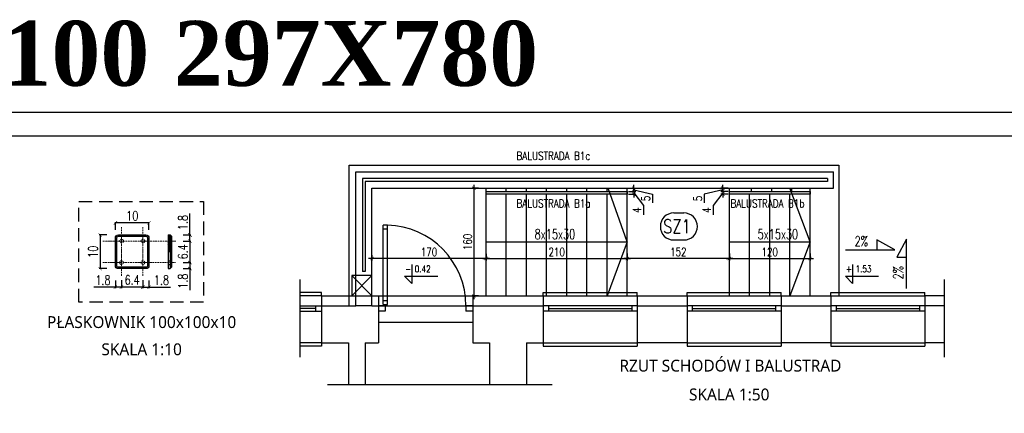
# Model space of a CAD drawing. Header units: millimetres. Extents: x 31969 to 285678, y -69766 to -1123.
# Tile 45 of 176: x 140356 to 141822, y -18277 to -17692. Entities that reach past the tile are written whole.
import ezdxf
from ezdxf.enums import TextEntityAlignment as Align
from ezdxf.lldxf.tags import DXFTag

# ---------------------------------------------------------------- set-up
doc = ezdxf.new("R2010")
doc.units = ezdxf.units.MM
for name, pattern in [('ACAD_ISO10W100', [18, 12, -3, 0, -3]), ('HIDDEN', [0.375, 0.25, -0.125]), ('KRE_16_8', [24, 16, -8])]:
    doc.linetypes.add(name, pattern=pattern)
for name, color, linetype in [('a-balustrady detal', 5, 'Continuous'), ('a-biblioteka', 251, 'Continuous'), ('a-izolacja 1', 3, 'Continuous'), ('a-koty', 1, 'Continuous'), ('a-opis 1', 3, 'Continuous'), ('a-opis 2', 1, 'Continuous'), ('a-przerywana', 250, 'HIDDEN'), ('a-ramka', 7, 'Continuous'), ('a-schody', 3, 'Continuous'), ('a-stolarka drzwiowa', 3, 'Continuous'), ('a-stolarka okienna', 3, 'Continuous'), ('a-szkło', 4, 'Continuous'), ('a-widokowa', 3, 'Continuous'), ('a-wymiary', 11, 'Continuous'), ('A_detal', 150, 'Continuous'), ('A_ponad', 252, 'KRE_16_8'), ('A_widokowe_1', 4, 'Continuous')]:
    doc.layers.add(name, color=color, linetype=linetype)
doc.layers.add('a-pomocnicza', color=42, linetype='Continuous', plot=False)
doc.styles.add('PRZEKRÓJ2', font='l_10646.ttf')
doc.styles.add('STYLE2', font='timesbd.ttf')
doc.styles.add('WYMIAR', font='romans.shx', dxfattribs={"width": 0.8})
doc.styles.add('WYMIARY', font='simplex.shx', dxfattribs={"width": 0.75})
tags = doc.linetypes.add('DASHED', pattern=[0.75, 0.5, -0.25]).pattern_tags.tags
tags[6:7] = [DXFTag(74, 4), DXFTag(75, 0), DXFTag(340, '0'), DXFTag(46, 1.0), DXFTag(50, 0.0), DXFTag(44, 0.0), DXFTag(45, 0.0)]
tags[4:5] = [DXFTag(74, 4), DXFTag(75, 0), DXFTag(340, '0'), DXFTag(46, 1.0), DXFTag(50, 0.0), DXFTag(44, 0.0), DXFTag(45, 0.0)]
doc.dimstyles.new('MAREK50', dxfattribs={"dimtxt": 12.5, "dimasz": 5, "dimexe": 3, "dimexo": 2, "dimgap": 3.5, "dimtad": 1, "dimdec": 1, "dimdsep": 46, "dimtxsty": 'WYMIARY', "dimblk1": 'ARCHTICK', "dimblk2": 'ARCHTICK', "dimsah": 1, "dimcen": 2.5, "dimdle": 5, "dimadec": 0, "dimazin": 0, "dimtfac": 1, "dimtdec": 1, "dimtmove": 1, "dimatfit": 3, "dimldrblk": 'ARCHTICK', "dimfxl": 1, "dimtolj": 1, "dimtzin": 0, "dimarcsym": 0})
pattern_1 = [(315, (-1274062.8455, -194434.7474), (1.1225320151, 1.1225320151), []), (45, (-1274062.8455, -194434.7474), (-1.1225320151, 1.1225320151), [])]

# ---------------------------------------------------------------- blocks, each defined once
blk = doc.blocks.new('_ARCHTICK')
at = {"color": 0, "linetype": 'ByBlock', "const_width": 0.15}
blk.add_lwpolyline([(-0.5, -0.5), (0.5, 0.5)], dxfattribs=at)
blk = doc.blocks.new('*D245')
at = {"layer": 'a-wymiary', "color": 0, "lineweight": -2, "ltscale": 100}
for p, q in [((141039.1, -17942), (141029.5, -17942)), ((141032.5, -18107), (141032.5, -17937)), ((141039.1, -18102), (141029.5, -18102))]:
    blk.add_line(p, q, dxfattribs=at)
at = {"layer": 'DEFPOINTS', "color": 0, "ltscale": 100}
for p in [(141032.5, -17942), (141041.1, -17942), (141041.1, -18102)]:
    blk.add_point(p, dxfattribs=at)
at = {"layer": 'a-wymiary', "color": 0, "lineweight": -2, "ltscale": 100, "xscale": 5, "yscale": 5, "zscale": 5}
for p, rotation in [((141032.5, -17942), 90), ((141032.5, -18102), 270)]:
    blk.add_blockref('_ARCHTICK', p, dxfattribs=dict(at, rotation=rotation))
at = {"layer": 'a-wymiary', "color": 0, "ltscale": 100, "insert": (141022.8, -18022), "char_height": 12.5, "attachment_point": 5, "rotation": 90, "style": 'WYMIARY'}
blk.add_mtext('\\A1;160', dxfattribs=at)
blk = doc.blocks.new('*D246')
at = {"layer": 'a-wymiary', "color": 0, "lineweight": -2, "ltscale": 100}
for p, q in [((141045.5, -18046.6), (141265.5, -18046.6)), ((141050.5, -18039.6), (141050.5, -18049.6)), ((141260.5, -18039), (141260.5, -18049.6))]:
    blk.add_line(p, q, dxfattribs=at)
at = {"layer": 'DEFPOINTS', "color": 0, "ltscale": 100}
for p in [(141050.5, -18037.6), (141260.5, -18037), (141260.5, -18046.6)]:
    blk.add_point(p, dxfattribs=at)
at = {"layer": 'a-wymiary', "color": 0, "lineweight": -2, "ltscale": 100, "xscale": 5, "yscale": 5, "zscale": 5, "rotation": 180}
blk.add_blockref('_ARCHTICK', (141050.5, -18046.6), dxfattribs=at)
at = {"layer": 'a-wymiary', "color": 0, "lineweight": -2, "ltscale": 100, "xscale": 5, "yscale": 5, "zscale": 5}
blk.add_blockref('_ARCHTICK', (141260.5, -18046.6), dxfattribs=at)
at = {"layer": 'a-wymiary', "color": 0, "ltscale": 100, "insert": (141155.5, -18036.9), "char_height": 12.5, "attachment_point": 5, "style": 'WYMIARY'}
blk.add_mtext('\\A1;210', dxfattribs=at)
blk = doc.blocks.new('*D247')
at = {"layer": 'a-wymiary', "color": 0, "lineweight": -2, "ltscale": 100}
for p, q in [((141407.5, -18046.6), (141537.5, -18046.6)), ((141412.5, -18039), (141412.5, -18049.6)), ((141532.5, -18039), (141532.5, -18049.6))]:
    blk.add_line(p, q, dxfattribs=at)
at = {"layer": 'DEFPOINTS', "color": 0, "ltscale": 100}
for p in [(141412.5, -18037), (141532.5, -18037), (141532.5, -18046.6)]:
    blk.add_point(p, dxfattribs=at)
at = {"layer": 'a-wymiary', "color": 0, "lineweight": -2, "ltscale": 100, "xscale": 5, "yscale": 5, "zscale": 5, "rotation": 180}
blk.add_blockref('_ARCHTICK', (141412.5, -18046.6), dxfattribs=at)
at = {"layer": 'a-wymiary', "color": 0, "lineweight": -2, "ltscale": 100, "xscale": 5, "yscale": 5, "zscale": 5}
blk.add_blockref('_ARCHTICK', (141532.5, -18046.6), dxfattribs=at)
at = {"layer": 'a-wymiary', "color": 0, "ltscale": 100, "insert": (141472.5, -18036.9), "char_height": 12.5, "attachment_point": 5, "style": 'WYMIARY'}
blk.add_mtext('\\A1;120', dxfattribs=at)
blk = doc.blocks.new('*D249')
at = {"layer": 'a-wymiary', "color": 0, "lineweight": -2, "ltscale": 100}
for p, q in [((141055.5, -18046.6), (140875.5, -18046.6)), ((140880.5, -18041.6), (140880.5, -18049.6)), ((141050.5, -18041.6), (141050.5, -18049.6))]:
    blk.add_line(p, q, dxfattribs=at)
at = {"layer": 'DEFPOINTS', "color": 0, "ltscale": 100}
for p in [(140880.5, -18039.6), (140880.5, -18046.6), (141050.5, -18039.6)]:
    blk.add_point(p, dxfattribs=at)
at = {"layer": 'a-wymiary', "color": 0, "lineweight": -2, "ltscale": 100, "xscale": 5, "yscale": 5, "zscale": 5, "rotation": 180}
blk.add_blockref('_ARCHTICK', (140880.5, -18046.6), dxfattribs=at)
at = {"layer": 'a-wymiary', "color": 0, "lineweight": -2, "ltscale": 100, "xscale": 5, "yscale": 5, "zscale": 5}
blk.add_blockref('_ARCHTICK', (141050.5, -18046.6), dxfattribs=at)
at = {"layer": 'a-wymiary', "color": 0, "ltscale": 100, "insert": (140965.5, -18036.9), "char_height": 12.5, "attachment_point": 5, "style": 'WYMIARY'}
blk.add_mtext('\\A1;170', dxfattribs=at)
blk = doc.blocks.new('*D250')
at = {"layer": 'a-wymiary', "color": 0, "lineweight": -2, "ltscale": 100}
for p, q in [((141417.5, -18046.6), (141255.5, -18046.6)), ((141260.5, -18039), (141260.5, -18049.6)), ((141412.5, -18039), (141412.5, -18049.6))]:
    blk.add_line(p, q, dxfattribs=at)
at = {"layer": 'DEFPOINTS', "color": 0, "ltscale": 100}
for p in [(141260.5, -18037), (141260.5, -18046.6), (141412.5, -18037)]:
    blk.add_point(p, dxfattribs=at)
at = {"layer": 'a-wymiary', "color": 0, "lineweight": -2, "ltscale": 100, "xscale": 5, "yscale": 5, "zscale": 5, "rotation": 180}
blk.add_blockref('_ARCHTICK', (141260.5, -18046.6), dxfattribs=at)
at = {"layer": 'a-wymiary', "color": 0, "lineweight": -2, "ltscale": 100, "xscale": 5, "yscale": 5, "zscale": 5}
blk.add_blockref('_ARCHTICK', (141412.5, -18046.6), dxfattribs=at)
at = {"layer": 'a-wymiary', "color": 0, "ltscale": 100, "insert": (141336.5, -18036.9), "char_height": 12.5, "attachment_point": 5, "style": 'WYMIARY'}
blk.add_mtext('\\A1;152', dxfattribs=at)
blk = doc.blocks.new('*D253')
at = {"layer": 'a-wymiary', "color": 0, "lineweight": -2, "ltscale": 100}
for p, q in [((141262.5, -17942), (141273.1, -17942)), ((141262.5, -17947), (141273.1, -17947)), ((141270.1, -17942), (141270.1, -17937)), ((141270.1, -17942), (141270.1, -17947)), ((141270.1, -17942), (141270.1, -17947)), ((141270.1, -17944.5), (141297.8, -17950.8)), ((141270.1, -17947), (141270.1, -17952)), ((141297.8, -17950.8), (141297.8, -17964))]:
    blk.add_line(p, q, dxfattribs=at)
at = {"layer": 'DEFPOINTS', "color": 0, "ltscale": 100}
for p in [(141260.5, -17942), (141260.5, -17947), (141270.1, -17947)]:
    blk.add_point(p, dxfattribs=at)
at = {"layer": 'a-wymiary', "color": 0, "lineweight": -2, "ltscale": 100, "xscale": 5, "yscale": 5, "zscale": 5}
for p, rotation in [((141270.1, -17942), 270), ((141270.1, -17947), 90)]:
    blk.add_blockref('_ARCHTICK', p, dxfattribs=dict(at, rotation=rotation))
at = {"layer": 'a-wymiary', "color": 0, "ltscale": 100, "insert": (141288.1, -17957.4), "char_height": 12.5, "attachment_point": 5, "rotation": 90, "style": 'WYMIARY'}
blk.add_mtext('\\A1;5', dxfattribs=at)
blk = doc.blocks.new('*D254')
at = {"layer": 'a-wymiary', "color": 0, "lineweight": -2, "ltscale": 100}
for p, q in [((141262.5, -17947), (141273.1, -17947)), ((141270.1, -17947), (141270.1, -17942)), ((141270.1, -17947), (141270.1, -17951)), ((141270.1, -17947), (141270.1, -17951)), ((141262.5, -17951), (141273.1, -17951)), ((141270.1, -17949), (141284.6, -17968)), ((141270.1, -17951), (141270.1, -17956)), ((141284.6, -17968), (141284.6, -17981.7))]:
    blk.add_line(p, q, dxfattribs=at)
at = {"layer": 'DEFPOINTS', "color": 0, "ltscale": 100}
for p in [(141260.5, -17947), (141260.5, -17951), (141270.1, -17951)]:
    blk.add_point(p, dxfattribs=at)
at = {"layer": 'a-wymiary', "color": 0, "lineweight": -2, "ltscale": 100, "xscale": 5, "yscale": 5, "zscale": 5}
for p, rotation in [((141270.1, -17947), 270), ((141270.1, -17951), 90)]:
    blk.add_blockref('_ARCHTICK', p, dxfattribs=dict(at, rotation=rotation))
at = {"layer": 'a-wymiary', "color": 0, "ltscale": 100, "insert": (141274.8, -17974.8), "char_height": 12.5, "attachment_point": 5, "rotation": 90, "style": 'WYMIARY'}
blk.add_mtext('\\A1;4', dxfattribs=at)
blk = doc.blocks.new('*D255')
at = {"layer": 'a-wymiary', "color": 0, "lineweight": -2, "ltscale": 100}
for p, q in [((141402.8, -17944.5), (141375.1, -17950.8)), ((141410.5, -17942), (141399.8, -17942)), ((141410.5, -17947), (141399.8, -17947)), ((141402.8, -17942), (141402.8, -17937)), ((141402.8, -17942), (141402.8, -17947)), ((141402.8, -17942), (141402.8, -17947)), ((141402.8, -17947), (141402.8, -17952)), ((141375.1, -17950.8), (141375.1, -17964))]:
    blk.add_line(p, q, dxfattribs=at)
at = {"layer": 'DEFPOINTS', "color": 0, "ltscale": 100}
for p in [(141402.8, -17947), (141412.5, -17942), (141412.5, -17947)]:
    blk.add_point(p, dxfattribs=at)
at = {"layer": 'a-wymiary', "color": 0, "lineweight": -2, "ltscale": 100, "xscale": 5, "yscale": 5, "zscale": 5}
for p, rotation in [((141402.8, -17942), 270), ((141402.8, -17947), 90)]:
    blk.add_blockref('_ARCHTICK', p, dxfattribs=dict(at, rotation=rotation))
at = {"layer": 'a-wymiary', "color": 0, "ltscale": 100, "insert": (141365.4, -17957.4), "char_height": 12.5, "attachment_point": 5, "rotation": 90, "style": 'WYMIARY'}
blk.add_mtext('\\A1;5', dxfattribs=at)
blk = doc.blocks.new('*D256')
at = {"layer": 'a-wymiary', "color": 0, "lineweight": -2, "ltscale": 100}
for p, q in [((141410.5, -17947), (141399.8, -17947)), ((141402.8, -17947), (141402.8, -17942)), ((141402.8, -17947), (141402.8, -17951)), ((141402.8, -17947), (141402.8, -17951)), ((141402.8, -17949), (141388.3, -17968)), ((141410.5, -17951), (141399.8, -17951)), ((141402.8, -17951), (141402.8, -17956)), ((141388.3, -17968), (141388.3, -17981.7))]:
    blk.add_line(p, q, dxfattribs=at)
at = {"layer": 'DEFPOINTS', "color": 0, "ltscale": 100}
for p in [(141412.5, -17947), (141402.8, -17951), (141412.5, -17951)]:
    blk.add_point(p, dxfattribs=at)
at = {"layer": 'a-wymiary', "color": 0, "lineweight": -2, "ltscale": 100, "xscale": 5, "yscale": 5, "zscale": 5}
for p, rotation in [((141402.8, -17947), 270), ((141402.8, -17951), 90)]:
    blk.add_blockref('_ARCHTICK', p, dxfattribs=dict(at, rotation=rotation))
at = {"layer": 'a-wymiary', "color": 0, "ltscale": 100, "insert": (141378.6, -17974.8), "char_height": 12.5, "attachment_point": 5, "rotation": 90, "style": 'WYMIARY'}
blk.add_mtext('\\A1;4', dxfattribs=at)
blk = doc.blocks.new('*D188')
at = {"layer": 'a-wymiary', "color": 0, "lineweight": -2, "ltscale": 100}
for p, q in [((291537.2, 42692.5), (291537.2, 42703.7)), ((291587.2, 42702.5), (291537.2, 42702.5)), ((291587.2, 42692.5), (291587.2, 42703.7))]:
    blk.add_line(p, q, dxfattribs=at)
at = {"layer": 'DEFPOINTS', "color": 0, "ltscale": 100}
for p in [(291537.2, 42702.5), (291537.2, 42675.6), (291587.2, 42675.6)]:
    blk.add_point(p, dxfattribs=at)
at = {"layer": 'a-wymiary', "color": 0, "lineweight": -2, "ltscale": 100, "xscale": 5, "yscale": 5, "zscale": 5, "rotation": 180}
blk.add_blockref('_ARCHTICK', (291537.2, 42702.5), dxfattribs=at)
at = {"layer": 'a-wymiary', "color": 0, "lineweight": -2, "ltscale": 100, "xscale": 5, "yscale": 5, "zscale": 5}
blk.add_blockref('_ARCHTICK', (291587.2, 42702.5), dxfattribs=at)
at = {"layer": 'a-wymiary', "color": 0, "ltscale": 100, "insert": (291562.2, 42713), "char_height": 14, "attachment_point": 5, "style": 'WYMIARY'}
blk.add_mtext('\\A1;10', dxfattribs=at)
blk = doc.blocks.new('*D189')
at = {"layer": 'a-wymiary', "color": 0, "lineweight": -2, "ltscale": 100}
for p, q in [((291578.2, 42617.1), (291578.2, 42605.8)), ((291587.2, 42617.1), (291587.2, 42605.8)), ((291578.2, 42607.1), (291587.2, 42607.1)), ((291587.2, 42607.1), (291619.2, 42607.1))]:
    blk.add_line(p, q, dxfattribs=at)
at = {"layer": 'DEFPOINTS', "color": 0, "ltscale": 100}
for p in [(291578.2, 42643.6), (291587.2, 42643.6), (291578.2, 42607.1)]:
    blk.add_point(p, dxfattribs=at)
at = {"layer": 'a-wymiary', "color": 0, "lineweight": -2, "ltscale": 100, "xscale": 5, "yscale": 5, "zscale": 5, "rotation": 180}
blk.add_blockref('_ARCHTICK', (291578.2, 42607.1), dxfattribs=at)
at = {"layer": 'a-wymiary', "color": 0, "lineweight": -2, "ltscale": 100, "xscale": 5, "yscale": 5, "zscale": 5}
blk.add_blockref('_ARCHTICK', (291587.2, 42607.1), dxfattribs=at)
at = {"layer": 'a-wymiary', "color": 0, "ltscale": 100, "insert": (291605.7, 42617.6), "char_height": 14, "attachment_point": 5, "style": 'WYMIARY'}
blk.add_mtext('\\A1;1.8', dxfattribs=at)
blk = doc.blocks.new('*D190')
at = {"layer": 'a-wymiary', "color": 0, "lineweight": -2}
for p, q in [((291546.2, 42617.3), (291546.2, 42606.1)), ((291578.2, 42617.3), (291578.2, 42606.1)), ((291578.2, 42607.3), (291546.2, 42607.3))]:
    blk.add_line(p, q, dxfattribs=at)
at = {"layer": 'DEFPOINTS', "color": 0}
for p in [(291578.2, 42643.6), (291546.2, 42623.9), (291546.2, 42607.3)]:
    blk.add_point(p, dxfattribs=at)
at = {"layer": 'a-wymiary', "color": 0, "lineweight": -2, "xscale": 5, "yscale": 5, "zscale": 5, "rotation": 180}
blk.add_blockref('_ARCHTICK', (291546.2, 42607.3), dxfattribs=at)
at = {"layer": 'a-wymiary', "color": 0, "lineweight": -2, "xscale": 5, "yscale": 5, "zscale": 5}
blk.add_blockref('_ARCHTICK', (291578.2, 42607.3), dxfattribs=at)
at = {"layer": 'a-wymiary', "color": 0, "insert": (291562.2, 42617.8), "char_height": 14, "attachment_point": 5, "style": 'WYMIARY'}
blk.add_mtext('\\A1;6.4', dxfattribs=at)
blk = doc.blocks.new('*D191')
at = {"layer": 'a-wymiary', "color": 0, "lineweight": -2, "ltscale": 100}
for p, q in [((291537.2, 42617.1), (291537.2, 42605.8)), ((291546.2, 42617.1), (291546.2, 42605.8)), ((291537.2, 42607.1), (291505.2, 42607.1)), ((291546.2, 42607.1), (291537.2, 42607.1))]:
    blk.add_line(p, q, dxfattribs=at)
at = {"layer": 'DEFPOINTS', "color": 0, "ltscale": 100}
for p in [(291537.2, 42643.6), (291546.2, 42643.6), (291546.2, 42607.1)]:
    blk.add_point(p, dxfattribs=at)
at = {"layer": 'a-wymiary', "color": 0, "lineweight": -2, "ltscale": 100, "xscale": 5, "yscale": 5, "zscale": 5, "rotation": 180}
blk.add_blockref('_ARCHTICK', (291537.2, 42607.1), dxfattribs=at)
at = {"layer": 'a-wymiary', "color": 0, "lineweight": -2, "ltscale": 100, "xscale": 5, "yscale": 5, "zscale": 5}
blk.add_blockref('_ARCHTICK', (291546.2, 42607.1), dxfattribs=at)
at = {"layer": 'a-wymiary', "color": 0, "ltscale": 100, "insert": (291518.7, 42617.6), "char_height": 14, "attachment_point": 5, "style": 'WYMIARY'}
blk.add_mtext('\\A1;1.8', dxfattribs=at)
blk = doc.blocks.new('*D192')
at = {"layer": 'a-wymiary', "color": 0, "lineweight": -2, "ltscale": 100}
for p, q in [((291524.4, 42684.6), (291513.2, 42684.6)), ((291514.4, 42684.6), (291514.4, 42634.6)), ((291524.4, 42634.6), (291513.2, 42634.6))]:
    blk.add_line(p, q, dxfattribs=at)
at = {"layer": 'DEFPOINTS', "color": 0, "ltscale": 100}
for p in [(291546.2, 42684.6), (291514.4, 42634.6), (291546.2, 42634.6)]:
    blk.add_point(p, dxfattribs=at)
at = {"layer": 'a-wymiary', "color": 0, "lineweight": -2, "ltscale": 100, "xscale": 5, "yscale": 5, "zscale": 5}
for p, rotation in [((291514.4, 42684.6), 90), ((291514.4, 42634.6), 270)]:
    blk.add_blockref('_ARCHTICK', p, dxfattribs=dict(at, rotation=rotation))
at = {"layer": 'a-wymiary', "color": 0, "ltscale": 100, "insert": (291503.9, 42659.6), "char_height": 14, "attachment_point": 5, "rotation": 90, "style": 'WYMIARY'}
blk.add_mtext('\\A1;10', dxfattribs=at)
blk = doc.blocks.new('*D193')
at = {"layer": 'a-wymiary', "color": 0, "lineweight": -2, "ltscale": 100}
for p, q in [((291648.2, 42684.6), (291648.2, 42716.6)), ((291638.2, 42684.6), (291649.4, 42684.6)), ((291648.2, 42675.6), (291648.2, 42684.6)), ((291638.2, 42675.6), (291649.4, 42675.6))]:
    blk.add_line(p, q, dxfattribs=at)
at = {"layer": 'DEFPOINTS', "color": 0, "ltscale": 100}
for p in [(291615.4, 42684.6), (291615.4, 42675.6), (291648.2, 42675.6)]:
    blk.add_point(p, dxfattribs=at)
at = {"layer": 'a-wymiary', "color": 0, "lineweight": -2, "ltscale": 100, "xscale": 5, "yscale": 5, "zscale": 5}
for p, rotation in [((291648.2, 42684.6), 90), ((291648.2, 42675.6), 270)]:
    blk.add_blockref('_ARCHTICK', p, dxfattribs=dict(at, rotation=rotation))
at = {"layer": 'a-wymiary', "color": 0, "ltscale": 100, "insert": (291637.7, 42703.1), "char_height": 14, "attachment_point": 5, "rotation": 90, "style": 'WYMIARY'}
blk.add_mtext('\\A1;1.8', dxfattribs=at)
blk = doc.blocks.new('*D194')
at = {"layer": 'a-wymiary', "color": 0, "lineweight": -2}
for p, q in [((291638, 42675.6), (291649.2, 42675.6)), ((291648, 42675.6), (291648, 42643.6)), ((291638, 42643.6), (291649.2, 42643.6))]:
    blk.add_line(p, q, dxfattribs=at)
at = {"layer": 'DEFPOINTS', "color": 0}
for p in [(291615.4, 42675.6), (291624.3, 42643.6), (291648, 42643.6)]:
    blk.add_point(p, dxfattribs=at)
at = {"layer": 'a-wymiary', "color": 0, "lineweight": -2, "xscale": 5, "yscale": 5, "zscale": 5}
for p, rotation in [((291648, 42675.6), 90), ((291648, 42643.6), 270)]:
    blk.add_blockref('_ARCHTICK', p, dxfattribs=dict(at, rotation=rotation))
at = {"layer": 'a-wymiary', "color": 0, "insert": (291637.5, 42659.6), "char_height": 14, "attachment_point": 5, "rotation": 90, "style": 'WYMIARY'}
blk.add_mtext('\\A1;6.4', dxfattribs=at)
blk = doc.blocks.new('*D195')
at = {"layer": 'a-wymiary', "color": 0, "lineweight": -2, "ltscale": 100}
for p, q in [((291638.2, 42643.6), (291649.4, 42643.6)), ((291648.2, 42643.6), (291648.2, 42634.6)), ((291638.2, 42634.6), (291649.4, 42634.6)), ((291648.2, 42634.6), (291648.2, 42602.6))]:
    blk.add_line(p, q, dxfattribs=at)
at = {"layer": 'DEFPOINTS', "color": 0, "ltscale": 100}
for p in [(291615.4, 42643.6), (291648.2, 42643.6), (291615.4, 42634.6)]:
    blk.add_point(p, dxfattribs=at)
at = {"layer": 'a-wymiary', "color": 0, "lineweight": -2, "ltscale": 100, "xscale": 5, "yscale": 5, "zscale": 5}
for p, rotation in [((291648.2, 42643.6), 90), ((291648.2, 42634.6), 270)]:
    blk.add_blockref('_ARCHTICK', p, dxfattribs=dict(at, rotation=rotation))
at = {"layer": 'a-wymiary', "color": 0, "ltscale": 100, "insert": (291637.7, 42616.1), "char_height": 14, "attachment_point": 5, "rotation": 90, "style": 'WYMIARY'}
blk.add_mtext('\\A1;1.8', dxfattribs=at)
blk = doc.blocks.new('A$C26DB4816')
at = {"layer": 'A_widokowe_1', "ltscale": 15}
h = blk.add_hatch(dxfattribs=at)
h.set_pattern_fill('ANSI37', color=256, scale=0.5, angle=-90, style=0)
h.set_pattern_definition(pattern_1)
h.paths.add_polyline_path([(135.77, 99.89), (132.77, 99.89), (132.77, 93.64), (135.77, 93.64)])
h.paths.add_polyline_path([(135.77, 93.64), (132.77, 93.64), (132.77, 88.14), (135.77, 88.14)])
h.paths.add_polyline_path([(135.77, 88.14), (137.77, 88.14), (137.77, 93.64), (135.77, 93.64)])
h.paths.add_polyline_path([(135.77, 93.64), (137.77, 93.64), (137.77, 97.89), (135.77, 99.89)])
h = blk.add_hatch(dxfattribs=at)
h.set_pattern_fill('ANSI37', color=256, scale=0.5, angle=-90, style=0)
h.set_pattern_definition(pattern_1)
h.paths.add_polyline_path([(135.77, 74.89), (135.77, 88.14), (132.77, 88.14), (132.77, 74.89)])
h.paths.add_polyline_path([(137.77, 88.14), (135.77, 88.14), (135.77, 74.89), (137.77, 74.89)])
at = {"layer": 'a-balustrady detal', "ltscale": 0.05}
for p, q in [((132.77, 99.89), (132.77, 93.64)), ((132.77, 99.89), (135.77, 99.89)), ((132.77, 93.64), (132.77, 88.14)), ((132.77, 93.64), (137.77, 93.64)), ((132.77, 88.14), (132.77, 49.89)), ((132.77, 88.14), (137.77, 88.14)), ((135.77, 99.89), (137.77, 97.89)), ((137.77, 97.89), (137.77, 93.64)), ((137.77, 93.64), (137.77, 88.14)), ((137.77, 88.14), (137.77, 51.89)), ((135.77, 74.89), (135.77, 49.89)), ((132.77, 49.89), (135.77, 49.89)), ((135.77, 49.89), (137.77, 51.89))]:
    blk.add_line(p, q, dxfattribs=at)
for points in [[(54.34, 64.89), (54.34, 95.39, -0.4142136), (58.84, 99.89), (99.84, 99.89, -0.4142136), (104.34, 95.39), (104.34, 64.89)], [(56.34, 64.89), (56.34, 95.39, -0.4142136), (58.84, 97.89), (99.84, 97.89, -0.4142136), (102.34, 95.39), (102.34, 64.89)], [(104.34, 64.89), (104.34, 54.39, -0.4142136), (99.84, 49.89), (58.84, 49.89, -0.4142136), (54.34, 54.39), (54.34, 64.89)], [(102.34, 64.89), (102.34, 54.39, -0.4142136), (99.84, 51.89), (58.84, 51.89, -0.4142136), (56.34, 54.39), (56.34, 64.89)]]:
    blk.add_lwpolyline(points, format="xyb", dxfattribs=at)
at = {"layer": 'a-biblioteka', "linetype": 'ACAD_ISO10W100', "lineweight": 0, "ltscale": 0.2}
for p, q in [((63.34, 39.2), (63.34, 111.53)), ((95.34, 39.2), (95.34, 111.53)), ((35.92, 90.89), (144.27, 90.89)), ((35.68, 58.89), (144.03, 58.89))]:
    blk.add_line(p, q, dxfattribs=at)
for centre in [(63.58, 90.89), (95.34, 90.89), (63.34, 58.89), (95.34, 58.89)]:
    blk.add_circle(centre, 2.75, dxfattribs=at)
at = {"layer": 'a-przerywana', "color": 3, "ltscale": 80}
blk.add_lwpolyline([(0, 149.76), (185.65, 149.76), (185.65, 0), (0, 0)], close=True, dxfattribs=at)
at = {"layer": 'A_detal'}
blk.add_line((137.77, 74.89), (132.77, 74.89), dxfattribs=at)
at = {"layer": 'A_ponad', "color": 4, "ltscale": 0.05}
blk.add_line((135.77, 99.89), (135.77, 74.89), dxfattribs=at)
at = {"layer": 'A_ponad', "color": 4, "ltscale": 0.008}
for p, q in [((132.77, 61.64), (137.77, 61.64)), ((132.77, 56.14), (137.77, 56.14))]:
    blk.add_line(p, q, dxfattribs=at)
at = {"layer": 'a-wymiary', "ltscale": 100}
dim = blk.add_linear_dim(base=(54.34, 117.73), p1=(104.34, 90.89), p2=(54.34, 90.89), text='10', dimstyle='MAREK50', override={"dimfxl": 10}, dxfattribs=at)
dim.commit()
dim.dimension.update_dxf_attribs({"geometry": '*D188', "text_midpoint": (79.34, 128.23), "insert": (-291482.83, -42584.74)})
for base, p1, p2, angle, picture, middle in [((165.36, 90.89), (132.54, 99.89), (132.54, 90.89), 90, '*D193', (165.36, 118.39)), ((63.34, 22.33), (54.34, 58.89), (63.34, 58.89), 180, '*D191', (35.84, 22.33)), ((165.36, 58.89), (132.54, 49.89), (132.54, 58.89), 270, '*D195', (165.36, 31.39))]:
    dim = blk.add_linear_dim(base=base, p1=p1, p2=p2, angle=angle, text='1.8', dimstyle='MAREK50', override={"dimfxl": 10}, dxfattribs=at)
    dim.commit()
    dim.dimension.update_dxf_attribs({"geometry": picture, "text_midpoint": middle, "dimtype": 128, "insert": (-291482.83, -42584.74)})
dim = blk.add_linear_dim(base=(31.61, 49.89), p1=(63.34, 99.89), p2=(63.34, 49.89), angle=90, text='10', dimstyle='MAREK50', override={"dimfxl": 10}, dxfattribs=at)
dim.commit()
dim.dimension.update_dxf_attribs({"geometry": '*D192', "text_midpoint": (21.11, 74.89), "insert": (-291482.83, -42584.74)})
at = {"layer": 'a-wymiary'}
dim = blk.add_linear_dim(base=(165.13, 58.89), p1=(132.54, 90.89), p2=(141.43, 58.89), angle=90, text='6.4', dimstyle='MAREK50', override={"dimtmove": 1, "dimfxl": 10}, dxfattribs=at)
dim.commit()
dim.dimension.update_dxf_attribs({"geometry": '*D194', "text_midpoint": (154.63, 74.89), "insert": (-291482.83, -42584.74)})
dim = blk.add_linear_dim(base=(63.34, 22.56), p1=(95.34, 58.89), p2=(63.34, 39.2), text='6.4', dimstyle='MAREK50', override={"dimtmove": 1, "dimfxl": 10}, dxfattribs=at)
dim.commit()
dim.dimension.update_dxf_attribs({"geometry": '*D190', "text_midpoint": (79.34, 33.06), "insert": (-291482.83, -42584.74)})
at = {"layer": 'a-wymiary', "ltscale": 100}
dim = blk.add_linear_dim(base=(95.34, 22.33), p1=(104.34, 58.89), p2=(95.34, 58.89), text='1.8', dimstyle='MAREK50', override={"dimfxl": 10}, dxfattribs=at)
dim.commit()
dim.dimension.update_dxf_attribs({"geometry": '*D189', "text_midpoint": (122.84, 22.33), "dimtype": 128, "insert": (-291482.83, -42584.74)})

msp = doc.modelspace()

# ---------------------------------------------------------------- linework, layer by layer
at = {"layer": 'a-balustrady detal', "ltscale": 0.5}
for p, q in [((140866.46, -17928.01), (140866.46, -18066.01)), ((141558.46, -17928.01), (140866.46, -17928.01)), ((140870.46, -17932.01), (140870.46, -18066.01)), ((141558.46, -17932.01), (140870.46, -17932.01)), ((141558.46, -17928.01), (141558.46, -17932.01)), ((140870.46, -18066.01), (140866.46, -18066.01))]:
    msp.add_line(p, q, dxfattribs=at)
for points in [[(141050.46, -17947.01), (141260.46, -17947.01), (141260.46, -17951.01), (141050.46, -17951.01)], [(141412.46, -17947.01), (141532.46, -17947.01), (141532.46, -17951.01), (141412.46, -17951.01)]]:
    msp.add_lwpolyline(points, close=True, dxfattribs=at)
at = {"layer": 'a-izolacja 1'}
for p, q in [((140805.46, -18117.01), (140856.46, -18117.01)), ((140880.46, -18117.01), (140890.46, -18117.01)), ((141030.46, -18117.01), (141135.46, -18117.01)), ((141275.46, -18117.01), (141349.46, -18117.01)), ((141489.46, -18117.01), (141563.46, -18117.01)), ((141732.09, -18117.01), (141703.46, -18117.01))]:
    msp.add_line(p, q, dxfattribs=at)
at = {"layer": 'a-koty'}
for points in [[(140939.84, -18055.62), (140939.84, -18083.55), (140929.22, -18072.94), (140978.55, -18072.94)], [(141595.87, -18055.62), (141595.87, -18083.55), (141585.26, -18072.94), (141634.59, -18072.94)]]:
    msp.add_lwpolyline(points, dxfattribs=at)
at = {"layer": 'a-opis 1', "ltscale": 10}
for p, q in [((141632.1, -18018.89), (141632.1, -18033.62)), ((141658.75, -18033.62), (141632.1, -18018.89)), ((141676.26, -18017.75), (141661.53, -18044.4)), ((141676.26, -18091.06), (141676.26, -18017.75)), ((141585.43, -18033.62), (141658.75, -18033.62)), ((141661.53, -18044.4), (141676.26, -18044.4))]:
    msp.add_line(p, q, dxfattribs=at)
at = {"layer": 'a-ramka', "ltscale": 0.5, "elevation": -38205}
for points in [[(144106.66, -19314.31), (140206.66, -19314.31), (140206.66, -17829.31), (144106.66, -17829.31)], [(140331.66, -17864.31), (144071.66, -17864.31), (144071.66, -19279.31), (140331.66, -19279.31)]]:
    msp.add_lwpolyline(points, close=True, dxfattribs=at)
at = {"layer": 'a-schody'}
for p, q in [((141050.46, -18102.01), (141050.46, -17942.01)), ((141080.46, -17947.01), (141080.46, -17942.01)), ((141110.46, -17947.01), (141110.46, -17942.01)), ((141140.46, -17947.01), (141140.46, -17942.01)), ((141170.46, -17947.01), (141170.46, -17942.01)), ((141200.46, -17947.01), (141200.46, -17942.01)), ((141230.46, -17947.01), (141230.46, -17942.01)), ((141260.46, -18022.01), (141231.96, -17942.01)), ((141260.46, -18102.01), (141260.46, -17942.01)), ((141412.46, -18102.01), (141412.46, -17942.01)), ((141445.46, -17947.01), (141445.46, -17942.01)), ((141475.46, -17947.01), (141475.46, -17942.01)), ((141532.46, -18022.01), (141502.46, -17942.01)), ((141505.46, -17947.01), (141505.46, -17942.01)), ((141532.46, -18102.01), (141532.46, -17942.01)), ((141080.46, -18102.01), (141080.46, -17951.01)), ((141110.46, -18102.01), (141110.46, -17951.01)), ((141140.46, -18102.01), (141140.46, -17951.01)), ((141170.46, -18102.01), (141170.46, -17951.01)), ((141200.46, -18102.01), (141200.46, -17951.01)), ((141230.46, -18102.01), (141230.46, -17951.01)), ((141442.46, -18102.01), (141442.46, -17951.01)), ((141472.46, -18102.01), (141472.46, -17951.01)), ((141502.46, -18102.01), (141502.46, -17951.01)), ((141329.77, -17979), (141344.77, -17979)), ((141050.46, -18022.01), (141260.46, -18022.01)), ((141260.46, -18022.01), (141230.46, -18102.01)), ((141329.77, -18019.09), (141344.77, -18019.09)), ((141412.46, -18022.01), (141532.46, -18022.01)), ((141532.46, -18022.01), (141502.46, -18102.01))]:
    msp.add_line(p, q, dxfattribs=at)
for centre, start, end in [((141329.77, -17999.05), 90, 270), ((141344.77, -17999.05), 270, 90)]:
    msp.add_arc(centre, 20.05, start, end, dxfattribs=at)
at = {"layer": 'a-stolarka drzwiowa'}
for p, q in [((140897.46, -18115.01), (140897.46, -17997.05)), ((140903.46, -17997.05), (140897.46, -17997.05)), ((140903.46, -18003.05), (140897.46, -18003.05)), ((140903.46, -18115.01), (140903.46, -17997.05)), ((140897.46, -18109.01), (140903.46, -18109.01)), ((140900.46, -18117.01), (140890.46, -18117.01)), ((140897.46, -18115.01), (140903.46, -18115.01)), ((140900.46, -18117.01), (140900.46, -18125.01)), ((141030.46, -18117.01), (141020.46, -18117.01)), ((141020.46, -18117.01), (141020.46, -18125.01)), ((140900.46, -18125.01), (140890.46, -18125.01)), ((141030.46, -18125.01), (141020.46, -18125.01))]:
    msp.add_line(p, q, dxfattribs=at)
msp.add_circle((140899.46, -18116.01), 1, dxfattribs=at)
at = {"layer": 'a-stolarka drzwiowa', "linetype": 'DASHED', "lineweight": 25, "ltscale": 20}
msp.add_arc((140900.46, -18117.01), 120, 0, 88.56746, dxfattribs=at)
at = {"layer": 'a-stolarka okienna', "linetype": 'DASHED', "lineweight": 25, "ltscale": 40}
for p, q in [((140846.46, -18117.01), (140846.46, -17908.01)), ((140846.46, -17908.01), (141575.46, -17908.01)), ((141575.46, -17908.01), (141575.46, -18102.01)), ((140773, -18077.95), (140773, -18193.08)), ((141732.09, -18077.95), (141732.09, -18193.08)), ((140814.21, -18233.75), (141148.69, -18233.75))]:
    msp.add_line(p, q, dxfattribs=at)
at = {"layer": 'a-stolarka okienna', "ltscale": 40}
for p, q in [((140805.46, -18097.01), (140773, -18097.01)), ((140805.46, -18102.01), (140805.46, -18097.01)), ((141135.46, -18102.01), (141135.46, -18097.01)), ((141135.46, -18097.01), (141275.46, -18097.01)), ((141275.46, -18102.01), (141275.46, -18097.01)), ((141349.46, -18102.01), (141349.46, -18097.01)), ((141349.46, -18097.01), (141489.46, -18097.01)), ((141489.46, -18102.01), (141489.46, -18097.01)), ((141563.46, -18102.01), (141563.46, -18097.01)), ((141563.46, -18097.01), (141703.46, -18097.01)), ((141703.46, -18102.01), (141703.46, -18097.01)), ((140805.46, -18177.01), (140773, -18177.01)), ((140805.46, -18172.01), (140805.46, -18177.01)), ((141135.46, -18172.01), (141135.46, -18177.01)), ((141135.46, -18177.01), (141275.46, -18177.01)), ((141275.46, -18172.01), (141275.46, -18177.01)), ((141349.46, -18172.01), (141349.46, -18177.01)), ((141349.46, -18177.01), (141489.46, -18177.01)), ((141489.46, -18172.01), (141489.46, -18177.01)), ((141563.46, -18172.01), (141563.46, -18177.01)), ((141563.46, -18177.01), (141703.46, -18177.01)), ((141703.46, -18172.01), (141703.46, -18177.01))]:
    msp.add_line(p, q, dxfattribs=at)
at = {"layer": 'a-stolarka okienna', "linetype": 'DASHED', "lineweight": 25, "ltscale": 20}
for p, q in [((140805.46, -18102.01), (140773, -18102.01)), ((140890.46, -18102.01), (141030.46, -18102.01)), ((141135.46, -18102.01), (141275.46, -18102.01)), ((141349.46, -18102.01), (141489.46, -18102.01)), ((141563.46, -18102.01), (141703.46, -18102.01)), ((140890.46, -18117.01), (141030.46, -18117.01)), ((140890.46, -18141.01), (141030.46, -18141.01)), ((140805.46, -18172.01), (140773, -18172.01)), ((141135.46, -18172.01), (141275.46, -18172.01)), ((141349.46, -18172.01), (141489.46, -18172.01)), ((141563.46, -18172.01), (141703.46, -18172.01))]:
    msp.add_line(p, q, dxfattribs=at)
at = {"layer": 'a-stolarka okienna'}
for p, q in [((140773, -18117.01), (140805.46, -18117.01)), ((140797.23, -18125.01), (140797.23, -18117.01)), ((141275.46, -18117.01), (141135.46, -18117.01)), ((141143.68, -18125.01), (141143.68, -18117.01)), ((141267.68, -18125.01), (141267.68, -18117.01)), ((141489.46, -18117.01), (141349.46, -18117.01)), ((141357.68, -18125.01), (141357.68, -18117.01)), ((141481.68, -18125.01), (141481.68, -18117.01)), ((141703.46, -18117.01), (141563.46, -18117.01)), ((141571.68, -18125.01), (141571.68, -18117.01)), ((141695.68, -18125.01), (141695.68, -18117.01)), ((140773, -18125.01), (140805.23, -18125.01)), ((141275.46, -18125.01), (141135.68, -18125.01)), ((141489.46, -18125.01), (141349.68, -18125.01)), ((141703.46, -18125.01), (141563.68, -18125.01))]:
    msp.add_line(p, q, dxfattribs=at)
at = {"layer": 'a-szkło', "ltscale": 2}
for p, q in [((140797.23, -18121.01), (140773, -18121.01)), ((141143.68, -18121.01), (141267.68, -18121.01)), ((141357.68, -18121.01), (141481.68, -18121.01)), ((141571.68, -18121.01), (141695.68, -18121.01))]:
    msp.add_line(p, q, dxfattribs=at)
at = {"layer": 'a-widokowa'}
for p, q in [((140856.46, -18117.01), (140856.46, -17918.01)), ((140856.46, -17918.01), (141567.46, -17918.01)), ((141567.46, -17942.01), (141567.46, -17918.01)), ((140880.46, -18117.01), (140880.46, -17942.01)), ((140880.46, -17942.01), (141567.46, -17942.01)), ((140880.46, -18072.01), (140850.46, -18072.01)), ((140850.46, -18072.01), (140850.46, -18102.01)), ((140850.46, -18102.01), (140880.46, -18072.01)), ((140880.46, -18102.01), (140850.46, -18072.01)), ((140805.46, -18102.01), (140856.46, -18102.01)), ((140805.46, -18102.01), (140805.46, -18172.01)), ((140856.46, -18102.01), (140880.46, -18102.01)), ((140880.46, -18102.01), (140890.46, -18102.01)), ((140890.46, -18102.01), (140890.46, -18172.01)), ((141030.46, -18102.01), (141135.46, -18102.01)), ((141030.46, -18102.01), (141030.46, -18172.01)), ((141135.46, -18102.01), (141135.46, -18172.01)), ((141275.46, -18102.01), (141275.46, -18172.01)), ((141275.46, -18102.01), (141349.46, -18102.01)), ((141349.46, -18102.01), (141349.46, -18172.01)), ((141489.46, -18102.01), (141489.46, -18172.01)), ((141489.46, -18102.01), (141563.46, -18102.01)), ((141563.46, -18102.01), (141563.46, -18172.01)), ((141703.46, -18102.01), (141703.46, -18172.01)), ((141732.09, -18102.01), (141703.46, -18102.01)), ((140880.46, -18117.01), (140856.46, -18117.01)), ((140805.46, -18172.01), (140845.46, -18172.01)), ((140845.46, -18172.01), (140845.46, -18233.75)), ((140870.46, -18172.01), (140890.46, -18172.01)), ((140870.46, -18172.01), (140870.46, -18233.75)), ((141030.46, -18172.01), (141055.46, -18172.01)), ((141055.46, -18172.01), (141055.46, -18233.75)), ((141110.46, -18172.01), (141135.46, -18172.01)), ((141110.46, -18172.01), (141110.46, -18233.75)), ((141349.46, -18172.01), (141275.46, -18172.01)), ((141563.46, -18172.01), (141489.46, -18172.01)), ((141732.09, -18172.01), (141703.46, -18172.01))]:
    msp.add_line(p, q, dxfattribs=at)

# ---------------------------------------------------------------- block references
at = {"layer": 'a-schody', "ltscale": 100}
msp.add_blockref('A$C26DB4816', (140444.41, -18111.55), dxfattribs=at)

# ---------------------------------------------------------------- texts
at = {"layer": 'a-koty', "char_height": 9.9, "width": 231.4877, "attachment_point": 1, "style": 'WYMIAR'}
for s, insert in [('- 0.42', (140929.94, -18057.19)), ('+ 1.53', (141585.98, -18057.19))]:
    msp.add_mtext(s, dxfattribs=dict(at, insert=insert))
at = {"layer": 'a-opis 2', "ltscale": 40, "style": 'PRZEKRÓJ2'}
for s, height, p in [('PŁASKOWNIK 100x100x10', 17.6356, (140537.82, -18141.1)), ('SKALA 1:10', 17.636, (140537.82, -18181.5)), ('RZUT SCHODÓW I BALUSTRAD', 17.6356, (141413.99, -18205.79)), ('SKALA 1:50', 17.636, (141412.22, -18248.62))]:
    msp.add_text(s, height=height, dxfattribs=at).set_placement(p, align=Align.MIDDLE_CENTER)
at = {"layer": 'a-opis 2', "char_height": 12, "width": 173.7387, "attachment_point": 1, "style": 'WYMIAR'}
for s, insert in [('BALUSTRADA B1c', (141095.65, -17888.12)), ('BALUSTRADA B1a', (141095.65, -17958.82)), ('BALUSTRADA B1b', (141414.01, -17958.82))]:
    msp.add_mtext(s, dxfattribs=dict(at, insert=insert))
at = {"layer": 'a-pomocnicza', "ltscale": 2, "insert": (140209.44, -17693.58), "char_height": 64.2978, "width": 1749.1512, "attachment_point": 1, "style": 'STYLE2'}
msp.add_mtext('\\pxql;{\\H1.5x;1:100 297X780}', dxfattribs=at)
at = {"layer": 'a-schody', "style": 'WYMIAR', "width": 0.7}
for s, p in [('8x15x30', (141122.7, -18010.47)), ('5x15x30', (141454.44, -18010.47))]:
    msp.add_text(s, height=15, dxfattribs=at).set_placement(p, align=Align.MIDDLE_LEFT)
msp.add_text('2%%%', height=15, dxfattribs=at).set_placement((141598.85, -18028.43))
msp.add_text('2%%%', height=15, rotation=90, dxfattribs=at).set_placement((141671.08, -18077.64))
at = {"layer": 'a-schody', "insert": (141355.04, -18008.94), "char_height": 20.047, "width": 23.6587, "attachment_point": 9, "style": 'WYMIAR'}
msp.add_mtext('SZ1', dxfattribs=at)

# ---------------------------------------------------------------- dimensions: what is measured, and where the dimension line sits
at = {"layer": 'a-wymiary', "ltscale": 100}
dim = msp.add_linear_dim(base=(141032.55, -17942.01), p1=(141041.08, -18102.01), p2=(141041.08, -17942.01), angle=90, dimstyle='MAREK50', override={"dimfxl": 10}, dxfattribs=at)
dim.commit()
dim.dimension.update_dxf_attribs({"geometry": '*D245', "text_midpoint": (141022.8, -18022.01)})
for base, p1, p2, picture, middle in [((141270.14, -17947.01), (141260.46, -17942.01), (141260.46, -17947.01), '*D253', (141297.81, -17954.26)), ((141270.14, -17951.01), (141260.46, -17947.01), (141260.46, -17951.01), '*D254', (141284.58, -17971.45)), ((141402.77, -17947.01), (141412.46, -17942.01), (141412.46, -17947.01), '*D255', (141375.1, -17954.26)), ((141402.77, -17951.01), (141412.46, -17947.01), (141412.46, -17951.01), '*D256', (141388.34, -17971.45))]:
    dim = msp.add_linear_dim(base=base, p1=p1, p2=p2, angle=90, dimstyle='MAREK50', override={"dimfxl": 10}, dxfattribs=at)
    dim.commit()
    dim.dimension.update_dxf_attribs({"geometry": picture, "text_midpoint": middle, "dimtype": 160})
for base, p1, p2, picture, middle in [((140880.46, -18046.64), (141050.46, -18039.57), (140880.46, -18039.57), '*D249', (140965.46, -18036.89)), ((141260.46, -18046.64), (141050.46, -18037.57), (141260.46, -18036.96), '*D246', (141155.46, -18036.89)), ((141260.46, -18046.64), (141412.46, -18036.96), (141260.46, -18036.96), '*D250', (141336.46, -18036.89)), ((141532.46, -18046.64), (141412.46, -18036.96), (141532.46, -18036.96), '*D247', (141472.46, -18036.89))]:
    dim = msp.add_linear_dim(base=base, p1=p1, p2=p2, dimstyle='MAREK50', override={"dimfxl": 10}, dxfattribs=at)
    dim.commit()
    dim.dimension.update_dxf_attribs({"geometry": picture, "text_midpoint": middle})

doc.saveas('drawing.dxf')
